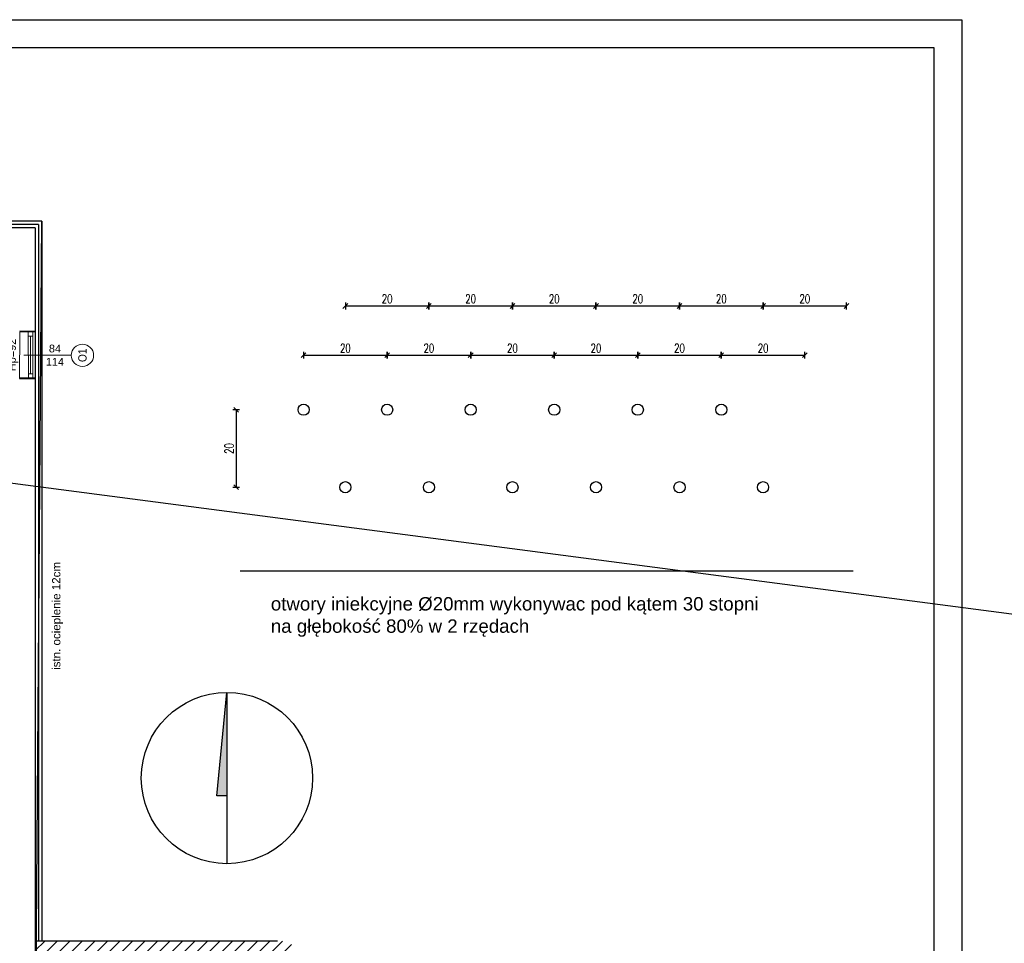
# Model space of a CAD drawing. Header units: millimetres. Extents: x -94648 to 68781, y -29623 to 11990.
# Tile 120 of 181: x 10046 to 11814, y -12326 to -10668. Entities that reach past the tile are written whole.
import ezdxf
from ezdxf.enums import TextEntityAlignment as Align

# ---------------------------------------------------------------- set-up
doc = ezdxf.new("R2010")
doc.units = ezdxf.units.MM
doc.linetypes.add('ACAD_ISO03W100', pattern=[30, 12, -18])
doc.linetypes.add('BUD', pattern=[0])
for name, color, linetype, lineweight in [('-DRZWI I OKNA', 4, 'Continuous', 5), ('A_POWTARZALNE$0$OKNA OPIS', 153, 'Continuous', 20), ('A_POWTARZALNE$0$opisy drzwi okien', 3, 'Continuous', 15), ('Wykonawcze', 7, 'Continuous', 15), ('Ściany', 7, 'Continuous', 40)]:
    doc.layers.add(name, color=color, linetype=linetype, lineweight=lineweight)
for name, color, linetype in [('A_TEXT', 1, 'Continuous'), ('tekst', 1, 'Continuous'), ('wymiary', 1, 'Continuous')]:
    doc.layers.add(name, color=color, linetype=linetype)
doc.styles.add('A_POWTARZALNE$0$ISO', font='arial.ttf')
doc.styles.add('DIM07', font='romans.shx', dxfattribs={"width": 0.7})
doc.styles.get("Standard").update_dxf_attribs({"font": 'arial.ttf'})
doc.linetypes.add('ZIGZAG', pattern='A,0.00254,-5.08,[131,ltypeshp.shx,S=5.08,R=0,X=-5.08,Y=0],-10.16,[131,ltypeshp.shx,S=5.08,R=180,X=5.08,Y=0],-5.08', length=20.32254)
doc.dimstyles.new('M 50', dxfattribs={"dimscale": 8, "dimtxt": 2, "dimasz": 0.005, "dimexe": 0, "dimexo": 0, "dimgap": 0.6, "dimtad": 1, "dimdec": 4, "dimrnd": 0.5, "dimdsep": 46, "dimtxsty": 'DIM07', "dimblk1": 'DIM01', "dimblk2": 'DIM01', "dimsah": 1, "dimcen": 2, "dimdle": 25, "dimse1": 1, "dimse2": 1, "dimclrt": 2, "dimadec": 0, "dimazin": 0, "dimtfac": 0.66665, "dimtdec": 4, "dimtix": 1, "dimtmove": 0, "dimatfit": 3, "dimldrblk": 'DIM01', "dimfxl": 1, "dimtolj": 1, "dimtzin": 0, "dimarcsym": 0})

# ---------------------------------------------------------------- blocks, each defined once
blk = doc.blocks.new('A_POWTARZALNE$0$znak okna')
at = {"color": 8, "linetype": 'Continuous'}
blk.add_line((0, -85), (0, 0), dxfattribs=at)
at = {"layer": 'A_POWTARZALNE$0$opisy drzwi okien', "color": 8}
blk.add_circle((0, -105), 20, dxfattribs=at)
at = {"color": 8, "style": 'A_POWTARZALNE$0$ISO'}
for tag, rotation, p in [('HP', 360, (0, 5.5)), ('SO', 90, (-5, -50.3)), ('HO', 90, (18.8, -50.3))]:
    blk.add_attdef(tag, text='', height=14, rotation=rotation, dxfattribs=at).set_placement(p, align=Align.CENTER)
at = {"layer": 'A_POWTARZALNE$0$opisy drzwi okien', "color": 8, "style": 'A_POWTARZALNE$0$ISO', "width": 0.7927}
blk.add_attdef('OX', text='', height=15, dxfattribs=at).set_placement((-12, -112.5), (12, -112.5), align=Align.FIT)
blk = doc.blocks.new('n')
at = {"linetype": 'BUD'}
h = blk.add_hatch(color=8, dxfattribs=at)
h.dxf.hatch_style = 1
h.paths.add_polyline_path([(11822, -6435.2), (11882.6, -5816.1), (11882.6, -6435.2)])
at = {"color": 8, "linetype": 'BUD'}
for points in [[(11882.6, -6435.2), (11822, -6435.2), (11882.6, -5816.1)], [(11882.6, -5816.1), (11882.6, -6841.3)]]:
    blk.add_lwpolyline(points, dxfattribs=at)
blk.add_circle((11882.6, -6328.7), 512.6, dxfattribs=at)
blk = doc.blocks.new('DIM01')
at = {"color": 7}
blk.add_line((-106, -106), (106, 106), dxfattribs=at)
blk.add_line((0, -150), (0, 150))
blk = doc.blocks.new('*D130')
at = {"layer": 'Defpoints', "color": 0, "transparency": 16777216}
for p in [(10705.5, -11270.2), (10555.5, -11368), (10705.5, -11368)]:
    blk.add_point(p, dxfattribs=at)
at = {"layer": 'wymiary', "color": 0, "lineweight": -2, "transparency": 16777216}
blk.add_line((10555.6, -11270.2), (10705.5, -11270.2), dxfattribs=at)
at = {"layer": 'wymiary', "color": 0, "lineweight": -2, "transparency": 16777216, "xscale": 0.04, "yscale": 0.04, "zscale": 0.04, "rotation": 180}
blk.add_blockref('DIM01', (10555.5, -11270.2), dxfattribs=at)
at = {"layer": 'wymiary', "color": 0, "lineweight": -2, "transparency": 16777216, "xscale": 0.04, "yscale": 0.04, "zscale": 0.04}
blk.add_blockref('DIM01', (10705.5, -11270.2), dxfattribs=at)
at = {"layer": 'wymiary', "color": 2, "transparency": 16777216, "insert": (10630.5, -11257.4), "char_height": 16, "attachment_point": 5, "style": 'DIM07'}
blk.add_mtext('\\A1;20', dxfattribs=at)
blk = doc.blocks.new('*D131')
at = {"layer": 'Defpoints', "color": 0, "transparency": 16777216}
for p in [(10855.5, -11270.2), (10705.5, -11368), (10855.5, -11368)]:
    blk.add_point(p, dxfattribs=at)
at = {"layer": 'wymiary', "color": 0, "lineweight": -2, "transparency": 16777216}
blk.add_line((10705.6, -11270.2), (10855.5, -11270.2), dxfattribs=at)
at = {"layer": 'wymiary', "color": 0, "lineweight": -2, "transparency": 16777216, "xscale": 0.04, "yscale": 0.04, "zscale": 0.04, "rotation": 180}
blk.add_blockref('DIM01', (10705.5, -11270.2), dxfattribs=at)
at = {"layer": 'wymiary', "color": 0, "lineweight": -2, "transparency": 16777216, "xscale": 0.04, "yscale": 0.04, "zscale": 0.04}
blk.add_blockref('DIM01', (10855.5, -11270.2), dxfattribs=at)
at = {"layer": 'wymiary', "color": 2, "transparency": 16777216, "insert": (10780.5, -11257.4), "char_height": 16, "attachment_point": 5, "style": 'DIM07'}
blk.add_mtext('\\A1;20', dxfattribs=at)
blk = doc.blocks.new('*D132')
at = {"layer": 'Defpoints', "color": 0, "transparency": 16777216}
for p in [(11005.5, -11270.2), (10855.5, -11368), (11005.5, -11368)]:
    blk.add_point(p, dxfattribs=at)
at = {"layer": 'wymiary', "color": 0, "lineweight": -2, "transparency": 16777216}
blk.add_line((10855.6, -11270.2), (11005.5, -11270.2), dxfattribs=at)
at = {"layer": 'wymiary', "color": 0, "lineweight": -2, "transparency": 16777216, "xscale": 0.04, "yscale": 0.04, "zscale": 0.04, "rotation": 180}
blk.add_blockref('DIM01', (10855.5, -11270.2), dxfattribs=at)
at = {"layer": 'wymiary', "color": 0, "lineweight": -2, "transparency": 16777216, "xscale": 0.04, "yscale": 0.04, "zscale": 0.04}
blk.add_blockref('DIM01', (11005.5, -11270.2), dxfattribs=at)
at = {"layer": 'wymiary', "color": 2, "transparency": 16777216, "insert": (10930.5, -11257.4), "char_height": 16, "attachment_point": 5, "style": 'DIM07'}
blk.add_mtext('\\A1;20', dxfattribs=at)
blk = doc.blocks.new('*D133')
at = {"layer": 'Defpoints', "color": 0, "transparency": 16777216}
for p in [(11155.5, -11270.2), (11005.5, -11368), (11155.5, -11368)]:
    blk.add_point(p, dxfattribs=at)
at = {"layer": 'wymiary', "color": 0, "lineweight": -2, "transparency": 16777216}
blk.add_line((11005.6, -11270.2), (11155.5, -11270.2), dxfattribs=at)
at = {"layer": 'wymiary', "color": 0, "lineweight": -2, "transparency": 16777216, "xscale": 0.04, "yscale": 0.04, "zscale": 0.04, "rotation": 180}
blk.add_blockref('DIM01', (11005.5, -11270.2), dxfattribs=at)
at = {"layer": 'wymiary', "color": 0, "lineweight": -2, "transparency": 16777216, "xscale": 0.04, "yscale": 0.04, "zscale": 0.04}
blk.add_blockref('DIM01', (11155.5, -11270.2), dxfattribs=at)
at = {"layer": 'wymiary', "color": 2, "transparency": 16777216, "insert": (11080.5, -11257.4), "char_height": 16, "attachment_point": 5, "style": 'DIM07'}
blk.add_mtext('\\A1;20', dxfattribs=at)
blk = doc.blocks.new('*D134')
at = {"layer": 'Defpoints', "color": 0, "transparency": 16777216}
for p in [(11305.5, -11270.2), (11155.5, -11368), (11305.5, -11368)]:
    blk.add_point(p, dxfattribs=at)
at = {"layer": 'wymiary', "color": 0, "lineweight": -2, "transparency": 16777216}
blk.add_line((11155.6, -11270.2), (11305.5, -11270.2), dxfattribs=at)
at = {"layer": 'wymiary', "color": 0, "lineweight": -2, "transparency": 16777216, "xscale": 0.04, "yscale": 0.04, "zscale": 0.04, "rotation": 180}
blk.add_blockref('DIM01', (11155.5, -11270.2), dxfattribs=at)
at = {"layer": 'wymiary', "color": 0, "lineweight": -2, "transparency": 16777216, "xscale": 0.04, "yscale": 0.04, "zscale": 0.04}
blk.add_blockref('DIM01', (11305.5, -11270.2), dxfattribs=at)
at = {"layer": 'wymiary', "color": 2, "transparency": 16777216, "insert": (11230.5, -11257.4), "char_height": 16, "attachment_point": 5, "style": 'DIM07'}
blk.add_mtext('\\A1;20', dxfattribs=at)
blk = doc.blocks.new('*D135')
at = {"layer": 'Defpoints', "color": 0, "transparency": 16777216}
for p in [(11455.5, -11270.2), (11305.5, -11368), (11455.5, -11368)]:
    blk.add_point(p, dxfattribs=at)
at = {"layer": 'wymiary', "color": 0, "lineweight": -2, "transparency": 16777216}
blk.add_line((11305.6, -11270.2), (11455.5, -11270.2), dxfattribs=at)
at = {"layer": 'wymiary', "color": 0, "lineweight": -2, "transparency": 16777216, "xscale": 0.04, "yscale": 0.04, "zscale": 0.04, "rotation": 180}
blk.add_blockref('DIM01', (11305.5, -11270.2), dxfattribs=at)
at = {"layer": 'wymiary', "color": 0, "lineweight": -2, "transparency": 16777216, "xscale": 0.04, "yscale": 0.04, "zscale": 0.04}
blk.add_blockref('DIM01', (11455.5, -11270.2), dxfattribs=at)
at = {"layer": 'wymiary', "color": 2, "transparency": 16777216, "insert": (11380.5, -11257.4), "char_height": 16, "attachment_point": 5, "style": 'DIM07'}
blk.add_mtext('\\A1;20', dxfattribs=at)
blk = doc.blocks.new('*D136')
at = {"layer": 'Defpoints', "color": 0, "transparency": 16777216}
for p in [(10555.5, -11368), (10434.6, -11507), (10630.5, -11507)]:
    blk.add_point(p, dxfattribs=at)
at = {"layer": 'wymiary', "color": 0, "lineweight": -2, "transparency": 16777216}
blk.add_line((10434.6, -11368), (10434.6, -11507), dxfattribs=at)
at = {"layer": 'wymiary', "color": 0, "lineweight": -2, "transparency": 16777216, "xscale": 0.04, "yscale": 0.04, "zscale": 0.04}
for p, rotation in [((10434.6, -11368), 90), ((10434.6, -11507), 270)]:
    blk.add_blockref('DIM01', p, dxfattribs=dict(at, rotation=rotation))
at = {"layer": 'wymiary', "color": 2, "transparency": 16777216, "insert": (10421.8, -11437.5), "char_height": 16, "attachment_point": 5, "rotation": 90, "style": 'DIM07'}
blk.add_mtext('\\A1;20', dxfattribs=at)
blk = doc.blocks.new('*D124')
at = {"layer": 'Defpoints', "color": 0, "transparency": 16777216}
for p in [(10780.5, -11181.7), (10630.5, -11279.5), (10780.5, -11279.5)]:
    blk.add_point(p, dxfattribs=at)
at = {"layer": 'wymiary', "color": 0, "lineweight": -2, "transparency": 16777216}
blk.add_line((10630.6, -11181.7), (10780.5, -11181.7), dxfattribs=at)
at = {"layer": 'wymiary', "color": 0, "lineweight": -2, "transparency": 16777216, "xscale": 0.04, "yscale": 0.04, "zscale": 0.04, "rotation": 180}
blk.add_blockref('DIM01', (10630.5, -11181.7), dxfattribs=at)
at = {"layer": 'wymiary', "color": 0, "lineweight": -2, "transparency": 16777216, "xscale": 0.04, "yscale": 0.04, "zscale": 0.04}
blk.add_blockref('DIM01', (10780.5, -11181.7), dxfattribs=at)
at = {"layer": 'wymiary', "color": 2, "transparency": 16777216, "insert": (10705.5, -11168.9), "char_height": 16, "attachment_point": 5, "style": 'DIM07'}
blk.add_mtext('\\A1;20', dxfattribs=at)
blk = doc.blocks.new('*D125')
at = {"layer": 'Defpoints', "color": 0, "transparency": 16777216}
for p in [(10930.5, -11181.7), (10780.5, -11279.5), (10930.5, -11279.5)]:
    blk.add_point(p, dxfattribs=at)
at = {"layer": 'wymiary', "color": 0, "lineweight": -2, "transparency": 16777216}
blk.add_line((10780.6, -11181.7), (10930.5, -11181.7), dxfattribs=at)
at = {"layer": 'wymiary', "color": 0, "lineweight": -2, "transparency": 16777216, "xscale": 0.04, "yscale": 0.04, "zscale": 0.04, "rotation": 180}
blk.add_blockref('DIM01', (10780.5, -11181.7), dxfattribs=at)
at = {"layer": 'wymiary', "color": 0, "lineweight": -2, "transparency": 16777216, "xscale": 0.04, "yscale": 0.04, "zscale": 0.04}
blk.add_blockref('DIM01', (10930.5, -11181.7), dxfattribs=at)
at = {"layer": 'wymiary', "color": 2, "transparency": 16777216, "insert": (10855.5, -11168.9), "char_height": 16, "attachment_point": 5, "style": 'DIM07'}
blk.add_mtext('\\A1;20', dxfattribs=at)
blk = doc.blocks.new('*D126')
at = {"layer": 'Defpoints', "color": 0, "transparency": 16777216}
for p in [(11080.5, -11181.7), (10930.5, -11279.5), (11080.5, -11279.5)]:
    blk.add_point(p, dxfattribs=at)
at = {"layer": 'wymiary', "color": 0, "lineweight": -2, "transparency": 16777216}
blk.add_line((10930.6, -11181.7), (11080.5, -11181.7), dxfattribs=at)
at = {"layer": 'wymiary', "color": 0, "lineweight": -2, "transparency": 16777216, "xscale": 0.04, "yscale": 0.04, "zscale": 0.04, "rotation": 180}
blk.add_blockref('DIM01', (10930.5, -11181.7), dxfattribs=at)
at = {"layer": 'wymiary', "color": 0, "lineweight": -2, "transparency": 16777216, "xscale": 0.04, "yscale": 0.04, "zscale": 0.04}
blk.add_blockref('DIM01', (11080.5, -11181.7), dxfattribs=at)
at = {"layer": 'wymiary', "color": 2, "transparency": 16777216, "insert": (11005.5, -11168.9), "char_height": 16, "attachment_point": 5, "style": 'DIM07'}
blk.add_mtext('\\A1;20', dxfattribs=at)
blk = doc.blocks.new('*D127')
at = {"layer": 'Defpoints', "color": 0, "transparency": 16777216}
for p in [(11230.5, -11181.7), (11080.5, -11279.5), (11230.5, -11279.5)]:
    blk.add_point(p, dxfattribs=at)
at = {"layer": 'wymiary', "color": 0, "lineweight": -2, "transparency": 16777216}
blk.add_line((11080.6, -11181.7), (11230.5, -11181.7), dxfattribs=at)
at = {"layer": 'wymiary', "color": 0, "lineweight": -2, "transparency": 16777216, "xscale": 0.04, "yscale": 0.04, "zscale": 0.04, "rotation": 180}
blk.add_blockref('DIM01', (11080.5, -11181.7), dxfattribs=at)
at = {"layer": 'wymiary', "color": 0, "lineweight": -2, "transparency": 16777216, "xscale": 0.04, "yscale": 0.04, "zscale": 0.04}
blk.add_blockref('DIM01', (11230.5, -11181.7), dxfattribs=at)
at = {"layer": 'wymiary', "color": 2, "transparency": 16777216, "insert": (11155.5, -11168.9), "char_height": 16, "attachment_point": 5, "style": 'DIM07'}
blk.add_mtext('\\A1;20', dxfattribs=at)
blk = doc.blocks.new('*D128')
at = {"layer": 'Defpoints', "color": 0, "transparency": 16777216}
for p in [(11380.5, -11181.7), (11230.5, -11279.5), (11380.5, -11279.5)]:
    blk.add_point(p, dxfattribs=at)
at = {"layer": 'wymiary', "color": 0, "lineweight": -2, "transparency": 16777216}
blk.add_line((11230.6, -11181.7), (11380.5, -11181.7), dxfattribs=at)
at = {"layer": 'wymiary', "color": 0, "lineweight": -2, "transparency": 16777216, "xscale": 0.04, "yscale": 0.04, "zscale": 0.04, "rotation": 180}
blk.add_blockref('DIM01', (11230.5, -11181.7), dxfattribs=at)
at = {"layer": 'wymiary', "color": 0, "lineweight": -2, "transparency": 16777216, "xscale": 0.04, "yscale": 0.04, "zscale": 0.04}
blk.add_blockref('DIM01', (11380.5, -11181.7), dxfattribs=at)
at = {"layer": 'wymiary', "color": 2, "transparency": 16777216, "insert": (11305.5, -11168.9), "char_height": 16, "attachment_point": 5, "style": 'DIM07'}
blk.add_mtext('\\A1;20', dxfattribs=at)
blk = doc.blocks.new('*D129')
at = {"layer": 'Defpoints', "color": 0, "transparency": 16777216}
for p in [(11530.5, -11181.7), (11380.5, -11279.5), (11530.5, -11279.5)]:
    blk.add_point(p, dxfattribs=at)
at = {"layer": 'wymiary', "color": 0, "lineweight": -2, "transparency": 16777216}
blk.add_line((11380.6, -11181.7), (11530.5, -11181.7), dxfattribs=at)
at = {"layer": 'wymiary', "color": 0, "lineweight": -2, "transparency": 16777216, "xscale": 0.04, "yscale": 0.04, "zscale": 0.04, "rotation": 180}
blk.add_blockref('DIM01', (11380.5, -11181.7), dxfattribs=at)
at = {"layer": 'wymiary', "color": 0, "lineweight": -2, "transparency": 16777216, "xscale": 0.04, "yscale": 0.04, "zscale": 0.04}
blk.add_blockref('DIM01', (11530.5, -11181.7), dxfattribs=at)
at = {"layer": 'wymiary', "color": 2, "transparency": 16777216, "insert": (11455.5, -11168.9), "char_height": 16, "attachment_point": 5, "style": 'DIM07'}
blk.add_mtext('\\A1;20', dxfattribs=at)

msp = doc.modelspace()

# ---------------------------------------------------------------- hatches: boundary and pattern name
at = {"linetype": 'BUD'}
h = msp.add_hatch(dxfattribs=at)
h.set_pattern_fill('ANSI31', color=252, scale=5)
h.set_pattern_definition([(45, (5013.308, 0), (-11.22532, 11.22532), [])])
h.paths.add_polyline_path([(10533.8922, -12321.65118), (10508.70774, -12321.65118), (10073.70774, -12321.65118), (10073.70774, -12621.65118), (10508.70774, -12621.65118), (10508.70774, -13002.65118), (10533.8922, -13002.65118)])
h.paths.add_polyline_path([(10193.01278, -12477.93775), (10360.7489, -12477.93775), (10360.7489, -12447.33621), (10193.01278, -12447.33621)], flags=24)

# ---------------------------------------------------------------- linework, layer by layer
at = {"layer": '-DRZWI I OKNA'}
for p, q in [((10045.86483, -11227.6524), (10045.55064, -11311.64995)), ((10061.11779, -11227.85546), (10061.38506, -11311.73516)), ((10061.11779, -11235.85546), (10069.11779, -11235.85546)), ((10065.11779, -11235.85546), (10065.38506, -11303.73516)), ((10069.11779, -11227.85546), (10069.38506, -11311.77361)), ((10073.37758, -11311.85265), (10073.70774, -11227.8533)), ((10061.38506, -11303.73516), (10069.38506, -11303.73516))]:
    msp.add_line(p, q, dxfattribs=at)
at = {"linetype": 'BUD'}
for p, q in [((10085.70774, -11029.65118), (9916.14241, -11029.65118)), ((10085.70774, -11029.65118), (10085.70774, -12321.65118)), ((10073.70774, -11041.65118), (9916.14241, -11041.65118)), ((10073.70774, -11041.65118), (10073.70774, -12837.73509)), ((10508.70774, -12321.65118), (10073.70774, -12321.65118))]:
    msp.add_line(p, q, dxfattribs=at)
at = {"linetype": 'ACAD_ISO03W100'}
msp.add_line((10085.70774, -11029.65118), (9925.70774, -11029.65118), dxfattribs=at)
at = {"linetype": 'ZIGZAG'}
for q in [(9916.14241, -11035.65118), (10079.70774, -12321.65118)]:
    msp.add_line((10079.70774, -11035.65118), q, dxfattribs=at)
msp.add_lwpolyline([(10508.70774, -13002.65118), (10508.70774, -12622.26717), (10073.70774, -12622.26717), (10085.70774, -11029.65118), (8722.70774, -11029.65118), (8722.70774, -13002.65118)], close=True)
for points in [[(9637.3443, -11448.29662), (59278.94003, -17934.92661)], [(10441.36043, -11657.00592), (11542.26184, -11657.00592)]]:
    msp.add_lwpolyline(points)
at = {"layer": 'A_TEXT'}
for points in [[(7537.35616, -10667.75006), (11737.35616, -10667.75006), (11737.35616, -13637.75006), (7537.35616, -13637.75006)], [(7787.35616, -10717.75006), (11687.35616, -10717.75006), (11687.35616, -13587.75006), (7787.35616, -13587.75006)]]:
    msp.add_lwpolyline(points, close=True, dxfattribs=at)
at = {"layer": 'wymiary'}
for centre in [(10555.53275, -11367.96494), (10705.53275, -11367.96494), (10855.53275, -11367.96494), (11005.53275, -11367.96494), (11155.53275, -11367.96494), (11305.53275, -11367.96494), (10630.53275, -11507.00592), (10780.53275, -11507.00592), (10930.53275, -11507.00592), (11080.53275, -11507.00592), (11230.53275, -11507.00592), (11380.53275, -11507.00592)]:
    msp.add_circle(centre, 10, dxfattribs=at)
at = {"layer": 'Ściany'}
for p, q in [((10073.70774, -11227.8533), (10045.86483, -11227.6524)), ((10073.37758, -11311.85265), (10045.55064, -11311.64995))]:
    msp.add_line(p, q, dxfattribs=at)

# ---------------------------------------------------------------- block references
at = {"linetype": 'BUD', "xscale": 0.3, "yscale": 0.3, "zscale": 0.3}
msp.add_blockref('n', (6853.08263, -10130.50805), dxfattribs=at)
at = {"layer": 'A_POWTARZALNE$0$OKNA OPIS'}
ref = msp.add_blockref('A_POWTARZALNE$0$znak okna', (10053.43642, -11269.77818), dxfattribs=dict(at, rotation=89.72703503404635))
ref.add_attrib('HP', 'Hp=92', dxfattribs={"layer": '0', "height": 14, "rotation": 89.72703503, "style": 'A_POWTARZALNE$0$ISO'}).set_placement((10038.92155, -11269.70902), align=Align.CENTER)
ref.add_attrib('HO', '84', dxfattribs={"layer": '0', "height": 14, "rotation": 359.72703504, "style": 'A_POWTARZALNE$0$ISO'}).set_placement((10109.04575, -11265.03828), align=Align.CENTER)
ref.add_attrib('SO', '114', dxfattribs={"layer": '0', "height": 14, "rotation": 359.72703504, "style": 'A_POWTARZALNE$0$ISO'}).set_placement((10108.99999, -11288.86166), align=Align.CENTER)
ref.add_attrib('OX', 'O1', dxfattribs={"layer": 'A_POWTARZALNE$0$opisy drzwi okien', "height": 15, "rotation": 89.72703503, "style": 'A_POWTARZALNE$0$ISO', "width": 0.858565}).set_placement((10165.87797, -11282.314), (10165.99231, -11258.31428), align=Align.FIT)

# ---------------------------------------------------------------- texts
at = {"layer": 'tekst', "insert": (10496.69356, -11704.31316), "char_height": 24, "width": 1439.9540669, "attachment_point": 1}
msp.add_mtext('otwory iniekcyjne Ø20mm wykonywac pod kątem 30 stopni\\Pna głębokość 80% w 2 rzędach{\\H1.02626x; }', dxfattribs=at)
at = {"layer": 'Wykonawcze', "insert": (10113.66637, -11843.38095), "char_height": 14.85, "width": 210.5914433, "attachment_point": 4, "rotation": 90}
msp.add_mtext('\\pxqc;istn. ocieplenie 12cm', dxfattribs=at)

# ---------------------------------------------------------------- dimensions: what is measured, and where the dimension line sits
at = {"layer": 'wymiary'}
for base, p1, p2, picture, middle in [((10780.53275, -11181.70334), (10630.53275, -11279.51642), (10780.53275, -11279.51642), '*D124', (10705.53275, -11168.90334)), ((10930.53275, -11181.70334), (10780.53275, -11279.51642), (10930.53275, -11279.51642), '*D125', (10855.53275, -11168.90334)), ((11080.53275, -11181.70334), (10930.53275, -11279.51642), (11080.53275, -11279.51642), '*D126', (11005.53275, -11168.90334)), ((11230.53275, -11181.70334), (11080.53275, -11279.51642), (11230.53275, -11279.51642), '*D127', (11155.53275, -11168.90334)), ((11380.53275, -11181.70334), (11230.53275, -11279.51642), (11380.53275, -11279.51642), '*D128', (11305.53275, -11168.90334)), ((11530.53275, -11181.70334), (11380.53275, -11279.51642), (11530.53275, -11279.51642), '*D129', (11455.53275, -11168.90334)), ((10705.53275, -11270.15187), (10555.53275, -11367.96494), (10705.53275, -11367.96494), '*D130', (10630.53275, -11257.35187)), ((10855.53275, -11270.15187), (10705.53275, -11367.96494), (10855.53275, -11367.96494), '*D131', (10780.53275, -11257.35187)), ((11005.53275, -11270.15187), (10855.53275, -11367.96494), (11005.53275, -11367.96494), '*D132', (10930.53275, -11257.35187)), ((11155.53275, -11270.15187), (11005.53275, -11367.96494), (11155.53275, -11367.96494), '*D133', (11080.53275, -11257.35187)), ((11305.53275, -11270.15187), (11155.53275, -11367.96494), (11305.53275, -11367.96494), '*D134', (11230.53275, -11257.35187)), ((11455.53275, -11270.15187), (11305.53275, -11367.96494), (11455.53275, -11367.96494), '*D135', (11380.53275, -11257.35187))]:
    dim = msp.add_linear_dim(base=base, p1=p1, p2=p2, text='20', dimstyle='M 50', dxfattribs=at)
    dim.commit()
    dim.dimension.update_dxf_attribs({"geometry": picture, "text_midpoint": middle})
dim = msp.add_linear_dim(base=(10434.57272, -11507.00592), p1=(10555.53275, -11367.96494), p2=(10630.53275, -11507.00592), angle=90, text='20', dimstyle='M 50', dxfattribs=at)
dim.commit()
dim.dimension.update_dxf_attribs({"geometry": '*D136', "text_midpoint": (10421.77272, -11437.48543)})

doc.saveas('drawing.dxf')
